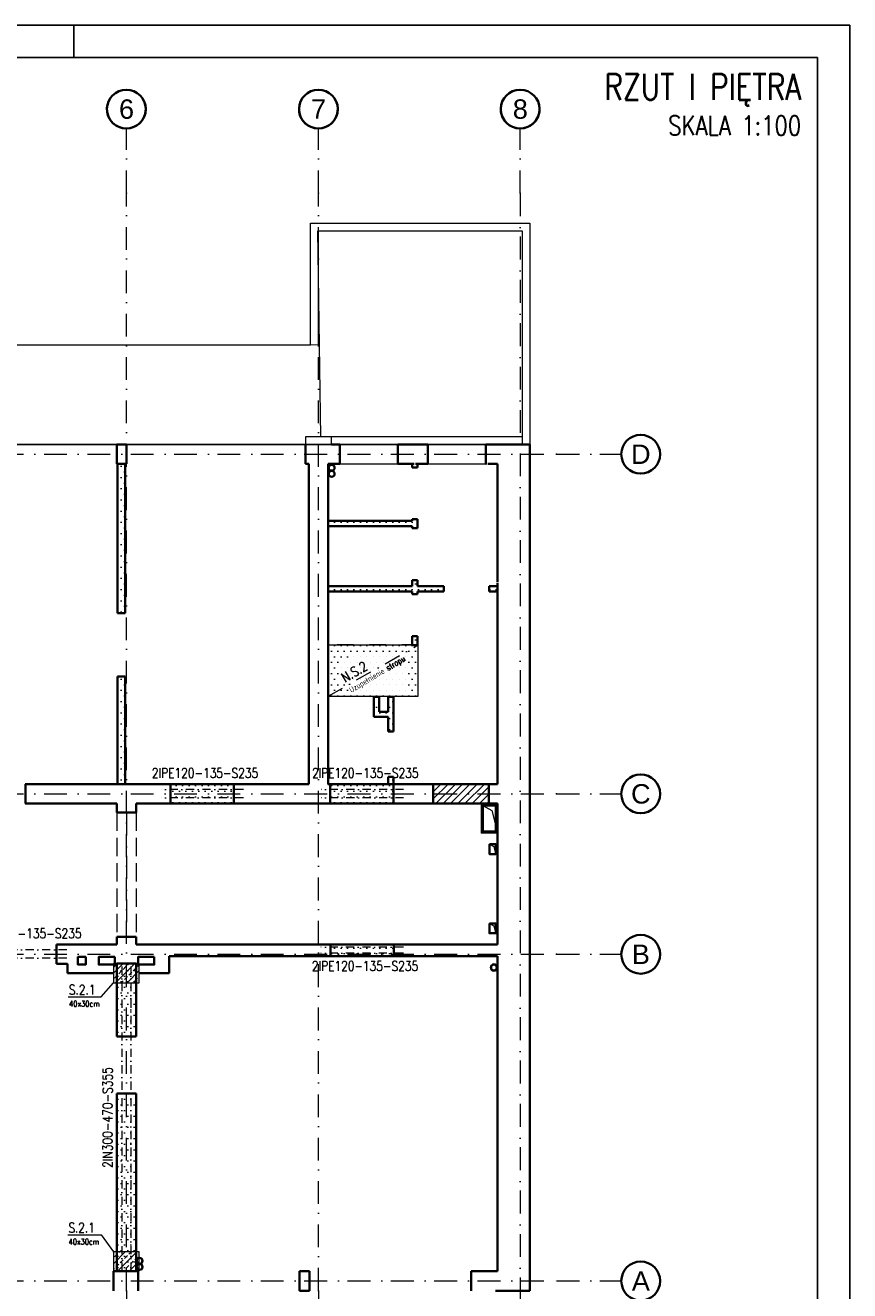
# Model space of a CAD drawing. Header units: millimetres. Extents: x -62590 to 46238, y 147773 to 522018.
# Tile 77 of 93: x 33488 to 46238, y 405857 to 425418. Entities that reach past the tile are written whole.
import ezdxf
from ezdxf.enums import TextEntityAlignment as Align

# ---------------------------------------------------------------- set-up
doc = ezdxf.new("R2010")
doc.units = ezdxf.units.MM
for name, pattern in [('DASHDOT', [25.4, 12.7, -6.35, 0, -6.35]), ('DASHED', [2, 1, -1]), ('Krawędzie ukryte', [3.912222, 2.822222, -1.09]), ('Kropki i Kreski', [6.702778, 3.527778, -1.763889, 0, -1.411111])]:
    doc.linetypes.add(name, pattern=pattern)
for name, color, linetype in [('!PB_Ramka', 7, 'Continuous'), ('!PB_Wyburzenia', 251, 'Do wyburzenia'), ('e-cad_cienkie', 1, 'Continuous'), ('e-cad_kontur', 2, 'Continuous'), ('e-cad_opisy', 7, 'Continuous'), ('e-cad_wymiary', 1, 'Continuous'), ('e-cad_wypelnienia', 254, 'Continuous'), ('Konstrukcja - Dach', 7, 'Continuous'), ('Konstrukcja - Siatka mod', 9, 'Continuous'), ('Konstrukcja - Ściany działowe', 7, 'Continuous'), ('Konstrukcja - Ściany nośne wew..P', 7, 'Continuous'), ('Konstrukcja - Ściany zewnętrzne', 7, 'Continuous'), ('PIONY INST', 252, 'Continuous'), ('z JAN', 7, 'Continuous')]:
    doc.layers.add(name, color=color, linetype=linetype)
doc.layers.add('KONSTRUKCJA', color=3, linetype='Continuous', lineweight=0)
doc.styles.add('e-cad_1', font='simplex.shx', dxfattribs={"width": 0.8})
doc.styles.add('e-cad_3', font='simplex.shx', dxfattribs={"width": 0.8})
doc.styles.get("Standard").update_dxf_attribs({"font": 'arial.ttf'})
doc.styles.add('STYL_AUTOMATYCZNY_2', font='arial.ttf')
doc.linetypes.add('Do wyburzenia', pattern='A,1.7,["/",Standard,S=1,R=10,X=-0.195,Y=-0.57],-0.5,["",Standard,S=1,R=10,X=-0.195,Y=-0.57],1.7', length=3.9)
pattern_1 = [(0, (-230678.59, 288957.74), (0, 173.20508), [0, -100]), (0, (-230628.59, 289044.34), (0, 173.20508), [0, -100])]

# ---------------------------------------------------------------- blocks, each defined once
blk = doc.blocks.new('*U4')
at = {"layer": 'e-cad_opisy', "color": 8, "ltscale": 0.4}
for points in [[(0, 0), (450, 0), (450, 297), (25, 297), (25, 297), (0, 297), (0, 0)], [(330, 297), (330, 292)]]:
    blk.add_lwpolyline(points, dxfattribs=at)
at = {"layer": 'e-cad_opisy', "color": 3, "ltscale": 0.4}
blk.add_lwpolyline([(30, 5), (445, 5), (445, 292), (30, 292), (30, 5)], dxfattribs=at)
blk = doc.blocks.new('Rysunek_3_3 - ProBuild')
at = {"layer": '!PB_Wyburzenia', "lineweight": 15, "ltscale": 20}
h = blk.add_hatch(dxfattribs=at)
h.set_pattern_fill('TYNK_0003', color=256, style=0, pattern_type=2)
h.set_pattern_definition(pattern_1)
h.paths.add_polyline_path([(20931, 12630), (20811, 12630), (20811, 10322), (20931, 10322)])
h = blk.add_hatch(dxfattribs=at)
h.set_pattern_fill('TYNK_0003', color=256, style=0, pattern_type=2)
h.set_pattern_definition(pattern_1)
h.paths.add_polyline_path([(25370, 12577), (25450, 12577), (25450, 12630), (25370, 12630)])
h = blk.add_hatch(dxfattribs=at)
h.set_pattern_fill('TYNK_0003', color=256, style=0, pattern_type=2)
h.set_pattern_definition(pattern_1)
h.paths.add_polyline_path([(24070, 11670), (25370, 11670), (25370, 11750), (24070, 11750)])
h = blk.add_hatch(dxfattribs=at)
h.set_pattern_fill('TYNK_0003', color=256, style=0, pattern_type=2)
h.set_pattern_definition(pattern_1)
h.paths.add_polyline_path([(25370, 11635), (25450, 11635), (25450, 11777), (25370, 11777)])
h = blk.add_hatch(dxfattribs=at)
h.set_pattern_fill('TYNK_0003', color=256, style=0, pattern_type=2)
h.set_pattern_definition(pattern_1)
h.paths.add_polyline_path([(25370, 10740), (25450, 10740), (25450, 10835), (25370, 10835)])
h = blk.add_hatch(dxfattribs=at)
h.set_pattern_fill('TYNK_0003', color=256, style=0, pattern_type=2)
h.set_pattern_definition(pattern_1)
h.paths.add_polyline_path([(24070, 10740), (24070, 10660), (25862, 10660), (25862, 10740)])
h = blk.add_hatch(dxfattribs=at)
h.set_pattern_fill('TYNK_0003', color=256, style=0, pattern_type=2)
h.set_pattern_definition(pattern_1)
h.paths.add_polyline_path([(26562, 10740), (26562, 10660), (26690, 10660), (26690, 10740)])
h = blk.add_hatch(dxfattribs=at)
h.set_pattern_fill('TYNK_0003', color=256, style=0, pattern_type=2)
h.set_pattern_definition(pattern_1)
h.paths.add_polyline_path([(24070, 9039), (25462, 9039), (25462, 9830), (24070, 9830)])
h = blk.add_hatch(dxfattribs=at)
h.set_pattern_fill('TYNK_0003', color=256, style=0, pattern_type=2)
h.set_pattern_definition(pattern_1)
h.paths.add_polyline_path([(25370, 9830), (25450, 9830), (25450, 9969), (25370, 9969)])
h = blk.add_hatch(dxfattribs=at)
h.set_pattern_fill('TYNK_0003', color=256, style=0, pattern_type=2)
h.set_pattern_definition(pattern_1)
h.paths.add_polyline_path([(20931, 9342), (20811, 9342), (20811, 7680), (20931, 7680)])
h = blk.add_hatch(dxfattribs=at)
h.set_pattern_fill('TYNK_0003', color=256, style=0, pattern_type=2)
h.set_pattern_definition(pattern_1)
h.paths.add_polyline_path([(24859, 8800), (24859, 9030), (24779, 9030), (24779, 8800)])
h = blk.add_hatch(dxfattribs=at)
h.set_pattern_fill('TYNK_0003', color=256, style=0, pattern_type=2)
h.set_pattern_definition(pattern_1)
h.paths.add_polyline_path([(25000, 8495), (25080, 8495), (25080, 9030), (25000, 9030)])
h = blk.add_hatch(dxfattribs=at)
h.set_pattern_fill('TYNK_0003', color=256, style=0, pattern_type=2)
h.set_pattern_definition(pattern_1)
h.paths.add_polyline_path([(24859, 8720), (25000, 8720), (25000, 8800), (24859, 8800)])
h = blk.add_hatch(dxfattribs=at)
h.set_pattern_fill('TYNK_0003', color=256, style=0, pattern_type=2)
h.set_pattern_definition(pattern_1)
h.paths.add_polyline_path([(21633, 7380), (22613, 7380), (22613, 7680), (21633, 7680)])
h = blk.add_hatch(dxfattribs=at)
h.set_pattern_fill('TYNK_0003', color=256, style=0, pattern_type=2)
h.set_pattern_definition(pattern_1)
h.paths.add_polyline_path([(24101, 7680), (24101, 7380), (25081, 7380), (25081, 7680)])
h = blk.add_hatch(dxfattribs=at)
h.set_pattern_fill('TYNK_0003', color=256, style=0, pattern_type=2)
h.set_pattern_definition(pattern_1)
h.paths.add_polyline_path([(25000, 7680), (25080, 7680), (25080, 7795), (25000, 7795)])
h = blk.add_hatch(dxfattribs=at)
h.set_pattern_fill('TYNK_0003', color=256, style=0, pattern_type=2)
h.set_pattern_definition(pattern_1)
h.paths.add_polyline_path([(24107, 5020), (25087, 5020), (25087, 5200), (24107, 5200)])
h = blk.add_hatch(dxfattribs=at)
h.set_pattern_fill('TYNK_0003', color=256, style=0, pattern_type=2)
h.set_pattern_definition(pattern_1)
h.paths.add_polyline_path([(20800, 4860), (20800, 3780), (21100, 3780), (21100, 4860)])
h = blk.add_hatch(dxfattribs=at)
h.set_pattern_fill('TYNK_0003', color=256, style=0, pattern_type=2)
h.set_pattern_definition(pattern_1)
h.paths.add_polyline_path([(20800, 150), (21100, 150), (21100, 2900), (20800, 2900)])
at = {"layer": 'e-cad_wypelnienia', "ltscale": 10}
h = blk.add_hatch(dxfattribs=at)
h.set_pattern_fill('ANSI31', color=256, scale=25, style=0)
h.set_pattern_definition([(45, (-14101.32, -406007.43), (-56.1266, 56.1266), [])])
h.paths.add_polyline_path([(25697, 7380), (26557, 7380), (26557, 7680), (25697, 7680)])
at = {"layer": '!PB_Wyburzenia', "lineweight": 35, "ltscale": 40}
for p, q in [((25450, 12577), (25370, 12577)), ((25450, 11777), (25370, 11777)), ((25450, 11635), (25370, 11635)), ((25450, 10835), (25370, 10835)), ((25450, 10619), (25370, 10619)), ((25862, 10660), (25862, 10740)), ((26562, 10660), (26562, 10740)), ((20811, 10322), (20931, 10322)), ((25450, 9969), (25370, 9969)), ((20811, 9342), (20931, 9342)), ((25080, 8495), (25000, 8495)), ((24101, 7380), (24101, 7680)), ((25080, 7795), (25000, 7795)), ((25081, 7380), (25081, 7680)), ((21100, 3780), (20800, 3780)), ((21100, 2900), (20800, 2900))]:
    blk.add_line(p, q, dxfattribs=at)
at = {"layer": '!PB_Wyburzenia', "lineweight": 35, "ltscale": 40, "flags": 128}
for points in [[(20811, 12630), (20811, 10322)], [(20931, 12630), (20811, 12630)], [(20931, 10322), (20931, 12630)], [(25370, 12630), (25370, 12577)], [(25450, 12577), (25450, 12630)], [(25370, 11750), (24070, 11750)], [(25370, 11777), (25370, 11750)], [(25450, 11635), (25450, 11777)], [(24070, 11670), (25370, 11670)], [(25370, 11670), (25370, 11635)], [(25370, 10835), (25370, 10740)], [(25450, 10740), (25450, 10835)], [(25370, 10740), (24070, 10740)], [(24070, 10660), (25370, 10660)], [(25370, 10660), (25370, 10619)], [(25862, 10740), (25450, 10740)], [(25450, 10619), (25450, 10660)], [(25450, 10660), (25862, 10660)], [(26690, 10740), (26562, 10740)], [(26562, 10660), (26690, 10660)], [(25370, 9969), (25370, 9830)], [(25370, 9830), (25450, 9830)], [(25450, 9830), (25450, 9969)], [(20811, 9342), (20811, 7680)], [(20931, 7680), (20931, 9342)], [(24779, 9030), (24779, 8720)], [(24779, 9030), (24859, 9030)], [(24859, 8800), (24859, 9030)], [(25080, 9030), (25000, 9030)], [(25000, 9030), (25000, 8800)], [(25080, 8495), (25080, 9030)], [(24779, 8720), (24859, 8720)], [(25000, 8800), (24859, 8800)], [(24859, 8720), (25000, 8720)], [(25000, 8720), (25000, 8495)], [(19390, 7680), (19387, 7680)], [(25081, 7680), (24101, 7680)], [(25000, 7795), (25000, 7680)], [(25000, 7680), (25080, 7680)], [(25080, 7680), (25080, 7795)], [(19387, 7380), (19390, 7380)], [(24101, 7380), (25081, 7380)], [(20800, 4910), (21100, 4910)], [(20800, 4910), (20800, 3780)], [(21100, 3780), (21100, 4910)], [(20800, 2900), (20800, 150)], [(21100, 150), (21100, 2900)]]:
    blk.add_lwpolyline(points, dxfattribs=at)
at = {"layer": '!PB_Wyburzenia', "lineweight": 13, "ltscale": 40, "flags": 128}
blk.add_lwpolyline([(24070, 9039), (25462, 9039), (25462, 9830), (24070, 9830)], dxfattribs=at)
at = {"layer": '!PB_Wyburzenia', "lineweight": 35, "ltscale": 40, "flags": 128}
for points in [[(21633, 7380), (22613, 7380), (22613, 7680), (21633, 7680)], [(24107, 5020), (25087, 5020), (25087, 5200), (24107, 5200)]]:
    blk.add_lwpolyline(points, close=True, dxfattribs=at)
at = {"color": 7, "linetype": 'Continuous', "lineweight": 35, "ltscale": 100, "flags": 128}
for points in [[(26557, 7680), (25697, 7680)], [(25697, 7380), (26557, 7380)]]:
    blk.add_lwpolyline(points, dxfattribs=at)
at = {"layer": 'e-cad_kontur', "ltscale": 10}
blk.add_lwpolyline([(25697, 7380), (26557, 7380), (26557, 7680), (25697, 7680)], close=True, dxfattribs=at)
at = {"layer": 'Konstrukcja - Dach', "color": 252, "linetype": 'Continuous', "lineweight": 13, "ltscale": 100, "flags": 128}
for points in [[(23920, 16233), (27070, 16233)], [(23920, 14471), (23920, 16233)], [(27070, 16233), (27070, 12930)], [(-130, 14490), (23920, 14471)], [(27070, 12930), (-130, 12930)], [(27070, 12924), (-130, 12924)], [(27070, 12930), (27070, 12924)]]:
    blk.add_lwpolyline(points, dxfattribs=at)
at = {"layer": 'Konstrukcja - Siatka mod', "color": 9, "linetype": 'Kropki i Kreski', "lineweight": 13, "ltscale": 100}
for p, q in [((20950, 16815), (20950, 17815)), ((23920, 16815), (23920, 17815)), ((27040, 16815), (27040, 17815)), ((20950, -150), (20950, 16815)), ((23920, -150), (23920, 16815)), ((27040, 16815), (27040, -150)), ((-3115, 12780), (27604, 12780)), ((27604, 12780), (28604, 12780)), ((-3115, 7530), (27604, 7530)), ((27604, 7530), (28604, 7530)), ((-3115, 5050), (27604, 5050)), ((27604, 5050), (28604, 5050)), ((-3115, 0), (27604, 0)), ((27604, 0), (28604, 0)), ((20950, -150), (20950, -1150)), ((23920, -150), (23920, -1150)), ((27040, -150), (27040, -1150))]:
    blk.add_line(p, q, dxfattribs=at)
at = {"layer": 'Konstrukcja - Siatka mod', "color": 9, "linetype": 'Continuous', "lineweight": 35, "ltscale": 100}
for centre in [(20950, 18115), (23920, 18115), (27040, 18115), (28904, 12780), (28904, 7530), (28904, 5050), (28904, 0)]:
    blk.add_circle(centre, 300, dxfattribs=at)
at = {"layer": 'Konstrukcja - Siatka mod', "color": 7, "linetype": 'Continuous', "lineweight": 35, "ltscale": 100}
for centre in [(20950, 18115), (23920, 18115), (27040, 18115)]:
    blk.add_arc(centre, 300, 146.5921, 33.4079, dxfattribs=at)
at = {"layer": 'Konstrukcja - Siatka mod', "color": 7, "linetype": 'Kropki i Kreski', "lineweight": 13, "ltscale": 100}
for p in [(20950, 16815), (20950, 16815), (23920, 16815), (23920, 16815), (27040, 16815), (27040, 16815), (27604, 12780), (27604, 12780), (27604, 7530), (27604, 7530), (27604, 5050), (27604, 5050), (20950, -150), (20950, -150), (23920, -150), (23920, -150), (27040, -150), (27040, -150)]:
    blk.add_point(p, dxfattribs=at)
at = {"layer": 'Konstrukcja - Ściany działowe', "color": 252, "linetype": 'Krawędzie ukryte', "lineweight": 13, "ltscale": 100}
for p, q in [((20800, 7240), (20800, 5320)), ((20800, 7240), (21100, 7240)), ((21100, 7240), (21100, 5320)), ((20800, 5320), (21100, 5320))]:
    blk.add_line(p, q, dxfattribs=at)
at = {"layer": 'Konstrukcja - Ściany działowe', "color": 252, "linetype": 'Kropki i Kreski', "lineweight": 13, "ltscale": 100}
blk.add_line((20950, 7240), (20950, 5320), dxfattribs=at)
at = {"layer": 'Konstrukcja - Ściany nośne wew..P', "color": 252, "linetype": 'Continuous', "lineweight": 35, "ltscale": 100}
for p, q in [((19390, 7495), (19390, 7680)), ((24101, 7680), (24064, 7680)), ((25081, 7680), (25118, 7680)), ((25697, 7680), (25697, 7380)), ((26557, 7680), (26557, 7380)), ((19390, 7380), (19390, 7495)), ((24101, 7380), (24064, 7380)), ((25081, 7380), (25118, 7380))]:
    blk.add_line(p, q, dxfattribs=at)
at = {"layer": 'Konstrukcja - Ściany nośne wew..P', "color": 252, "linetype": 'Continuous', "lineweight": 35, "ltscale": 100, "flags": 128}
for points in [[(23770, 12630), (23770, 7680)], [(24070, 7680), (24070, 12630)], [(21633, 7680), (19390, 7680)], [(21633, 7680), (21633, 7380)], [(23770, 7680), (22613, 7680)], [(22613, 7680), (22613, 7380)], [(24101, 7680), (24070, 7680)], [(25697, 7680), (25081, 7680)], [(26690, 7680), (26557, 7680)], [(19390, 7380), (20800, 7380)], [(20800, 7380), (20800, 7240)], [(20800, 7240), (21100, 7240)], [(21100, 7380), (21633, 7380)], [(21100, 7240), (21100, 7380)], [(22613, 7380), (24101, 7380)], [(25081, 7380), (25697, 7380)], [(26557, 7380), (26690, 7380)], [(20800, 5320), (20800, 5200)], [(21100, 5320), (20800, 5320)], [(21100, 5200), (21100, 5320)], [(20040, 5200), (19870, 5200)], [(19870, 4900), (19870, 5200)], [(19870, 4900), (19870, 5200)], [(20800, 5200), (20040, 5200)], [(21610, 5200), (21100, 5200)], [(24107, 5200), (21610, 5200)], [(24107, 5200), (24107, 5020)], [(26690, 5200), (25087, 5200)], [(25087, 5200), (25087, 5020)], [(19870, 4900), (20040, 4900)], [(20040, 4900), (20040, 4760)], [(21610, 4760), (21610, 5020)], [(21610, 5020), (24107, 5020)], [(25087, 5020), (26690, 5020)], [(20040, 4760), (20750, 4760)], [(21150, 4760), (21610, 4760)]]:
    blk.add_lwpolyline(points, dxfattribs=at)
for points in [[(20321, 5010), (20201, 5010), (20201, 4890), (20321, 4890)], [(20772, 5010), (20522, 5010), (20522, 4890), (20772, 4890)], [(21380, 5010), (21130, 5010), (21130, 4890), (21380, 4890)]]:
    blk.add_lwpolyline(points, close=True, dxfattribs=at)
at = {"layer": 'Konstrukcja - Ściany zewnętrzne', "color": 252, "linetype": 'Continuous', "lineweight": 35, "ltscale": 100}
for p, q in [((20800, 12930), (20800, 12880)), ((20950, 12930), (20950, 12880)), ((23720, 12930), (23720, 12880)), ((24250, 12930), (24250, 12630)), ((25150, 12930), (25150, 12630)), ((25610, 12930), (25610, 12630)), ((26510, 12930), (26510, 12630)), ((20800, 12880), (20800, 12830)), ((20800, 12830), (20800, 12630)), ((20950, 12880), (20950, 12830)), ((20950, 12830), (20950, 12630)), ((23720, 12880), (23720, 12830)), ((23720, 12830), (23720, 12630)), ((20750, -100), (20750, 150)), ((21130, -100), (21130, 150)), ((23630, -100), (23630, 150)), ((23780, -100), (23780, 150)), ((26280, -100), (26280, 150)), ((20750, -150), (20750, -100)), ((21130, -150), (21130, -100)), ((23630, -150), (23630, -100)), ((23780, -150), (23780, -100)), ((26280, -150), (26280, -100))]:
    blk.add_line(p, q, dxfattribs=at)
at = {"layer": 'Konstrukcja - Ściany zewnętrzne', "color": 252, "linetype": 'Continuous', "lineweight": 13, "ltscale": 100}
for p, q in [((25150, 12930), (24250, 12930)), ((26510, 12930), (25610, 12930)), ((24250, 12630), (25150, 12630)), ((25610, 12630), (26510, 12630))]:
    blk.add_line(p, q, dxfattribs=at)
at = {"layer": 'Konstrukcja - Ściany zewnętrzne', "color": 252, "linetype": 'Continuous', "lineweight": 35, "ltscale": 100, "flags": 128}
for points in [[(20950, 12930), (20800, 12930)], [(24250, 12930), (24120, 12930)], [(25610, 12930), (25150, 12930)], [(26690, 12930), (26510, 12930)], [(27190, 12930), (26690, 12930)], [(27190, -150), (27190, 12930)], [(20800, 12630), (20950, 12630)], [(23720, 12630), (23770, 12630)], [(24070, 12630), (24250, 12630)], [(25150, 12630), (25400, 12630)], [(25420, 12630), (25610, 12630)], [(26510, 12630), (26520, 12630)], [(26540, 12630), (26690, 12630)], [(26690, 12630), (26690, 10810)], [(26690, 10790), (26690, 7680)], [(26690, 7380), (26690, 5200)], [(26690, 5020), (26690, 150)], [(21130, 150), (20750, 150)], [(23780, 150), (23630, 150)], [(26690, 150), (26280, 150)], [(23630, -150), (23780, -150)], [(26660, -150), (26690, -150)], [(27190, -150), (26690, -150)]]:
    blk.add_lwpolyline(points, dxfattribs=at)
at = {"layer": 'Konstrukcja - Ściany zewnętrzne', "color": 252, "linetype": 'Continuous', "lineweight": 13, "ltscale": 100, "flags": 128}
blk.add_lwpolyline([(24120, 12930), (24120, 13050), (23720, 13050), (23720, 12930)], dxfattribs=at)
at = {"layer": 'PIONY INST', "color": 252, "linetype": 'Continuous', "lineweight": 25, "ltscale": 100, "flags": 128}
for points in [[(24125, 12621, 0.414214), (24075, 12571, 0.414214), (24125, 12521, 0.414214), (24175, 12571, 0.414214)], [(24125, 12526, 0.414214), (24075, 12476, 0.414214), (24125, 12426, 0.414214), (24175, 12476, 0.414214)], [(26580, 4845, 0.414214), (26635, 4790, 0.414214), (26690, 4845, 0.414214), (26635, 4900, 0.414214)], [(21155, 362, 0.414214), (21105, 312, 0.414214), (21155, 262, 0.414214), (21205, 312, 0.414214)], [(21155, 267, 0.414214), (21105, 217, 0.414214), (21155, 167, 0.414214), (21205, 217, 0.414214)]]:
    blk.add_lwpolyline(points, format="xyb", close=True, dxfattribs=at)
at = {"layer": 'PIONY INST', "color": 252, "linetype": 'Continuous', "lineweight": 35, "ltscale": 100, "flags": 128}
for points in [[(24125, 12616, -1), (24125, 12526, -1)], [(24125, 12521, -1), (24125, 12431, -1)], [(26635, 4800, -1), (26635, 4890, -1)], [(21155, 357, -1), (21155, 267, -1)], [(21155, 262, -1), (21155, 172, -1)]]:
    blk.add_lwpolyline(points, format="xyb", close=True, dxfattribs=at)
at = {"layer": 'PIONY INST', "color": 252, "linetype": 'Continuous', "lineweight": 25, "ltscale": 100, "flags": 128}
blk.add_lwpolyline([(26440, 7375), (26440, 6925), (26690, 6925), (26690, 7375)], close=True, dxfattribs=at)
at = {"layer": 'PIONY INST', "color": 252, "linetype": 'Continuous', "lineweight": 35, "ltscale": 100, "flags": 128}
for points in [[(26465, 7350), (26665, 7350), (26665, 6950), (26465, 6950)], [(26565, 6750), (26565, 6600), (26665, 6600), (26665, 6750)], [(26565, 5525), (26565, 5375), (26665, 5375), (26665, 5525)]]:
    blk.add_lwpolyline(points, close=True, dxfattribs=at)
at = {"layer": 'z JAN', "color": 253, "linetype": 'Continuous', "lineweight": 13, "ltscale": 100, "flags": 128}
for points in [[(27190, 16353), (27190, 12930), (-130, 12930), (-130, 14471), (23800, 14471), (23800, 16353)], [(27070, 16233), (27070, 13050), (23960, 13050), (23912, 16233)], [(26465, 7350), (26600, 7275), (26690, 6925), (26690, 7375), (26440, 7375)], [(26665, 6750), (26565, 6750), (26635, 6717), (26665, 6600)], [(26665, 5525), (26565, 5525), (26635, 5491), (26665, 5375)]]:
    blk.add_lwpolyline(points, close=True, dxfattribs=at)
at = {"layer": 'Konstrukcja - Siatka mod', "color": 9, "linetype": 'Continuous', "lineweight": 13, "char_height": 300, "attachment_point": 1, "style": 'STYL_AUTOMATYCZNY_2'}
for s, insert in [('\\A1;{\\pql;\\pt0;\\fArial|b0|i0|c238|p0;\\W1.000000;6}', (20836, 18265)), ('\\A1;{\\pql;\\pt0;\\fArial|b0|i0|c238|p0;\\W1.000000;7}', (23806, 18265)), ('\\A1;{\\pql;\\pt0;\\fArial|b0|i0|c238|p0;\\W1.000000;8}', (26926, 18265)), ('\\A1;{\\pql;\\pt0;\\fArial|b0|i0|c238|p0;\\W1.000000;D}', (28755, 12930)), ('\\A1;{\\pql;\\pt0;\\fArial|b0|i0|c238|p0;\\W1.000000;C}', (28755, 7680)), ('\\A1;{\\pql;\\pt0;\\fArial|b0|i0|c238|p0;\\W1.000000;B}', (28767, 5200)), ('\\A1;{\\pql;\\pt0;\\fArial|b0|i0|c238|p0;\\W1.000000;A}', (28767, 150))]:
    blk.add_mtext(s, dxfattribs=dict(at, insert=insert))
blk = doc.blocks.new('Opis - Stopy fundamentowe')
at = {"layer": 'e-cad_opisy', "color": 0, "ltscale": 0.04, "style": 'e-cad_1', "width": 0.8}
for tag, p, height, flags in [('SF - NAZWA', (0.5, 0.5), 3, 8), ('SF - PRZEKRÓJ', (0.5, -3), 2, 4)]:
    blk.add_attdef(tag, p, '', height=height, dxfattribs=dict(at, flags=flags))

msp = doc.modelspace()

# ---------------------------------------------------------------- hatches: boundary and pattern name
at = {"layer": 'e-cad_wypelnienia', "linetype": 'Continuous', "lineweight": 0}
h = msp.add_hatch(dxfattribs=at)
h.set_pattern_fill('ANSI33', color=256, scale=20)
h.paths.add_polyline_path([(34851.3, 410617.4), (34851.3, 410917.4), (35251.3, 410917.4), (35251.3, 410617.4)])
h = msp.add_hatch(dxfattribs=at)
h.set_pattern_fill('ANSI33', color=256, scale=20)
h.paths.add_polyline_path([(34851.3, 406157.3), (34851.3, 406457.3), (35251.3, 406457.3), (35251.3, 406157.3)])

# ---------------------------------------------------------------- linework, layer by layer
at = {"layer": 'e-cad_cienkie', "color": 6, "linetype": 'DASHDOT', "lineweight": 0, "ltscale": 20}
msp.add_line((38171.3, 415046.5), (39563.8, 415839.3), dxfattribs=at)
at = {"layer": 'e-cad_cienkie', "color": 1, "linetype": 'DASHED', "lineweight": 0, "ltscale": 250}
msp.add_lwpolyline([(38171.3, 415046.5), (39563.8, 415046.5), (39563.8, 415839.3), (38171.3, 415839.3)], close=True, dxfattribs=at)
at = {"layer": 'e-cad_cienkie', "lineweight": 18}
for points in [[(34153.4, 410397.9), (34663, 410397.9), (34851.3, 410617.4)], [(34147.1, 406719.5), (34662.9, 406719.5), (34851.3, 406457.3)]]:
    msp.add_lwpolyline(points, dxfattribs=at)
at = {"layer": 'KONSTRUKCJA', "linetype": 'DASHDOT', "lineweight": 0, "ltscale": 10}
for p, q in [((36862.1, 413604.2), (35586.9, 413604.2)), ((39339.6, 413604.2), (38064.4, 413604.2)), ((36862.1, 413475.5), (35586.9, 413475.5)), ((39339.6, 413475.5), (38064.4, 413475.5)), ((39335.9, 411167.4), (38060.7, 411167.4)), ((34128.6, 411124.2), (32853.4, 411124.2)), ((34128.6, 410995.5), (32853.4, 410995.5)), ((39335.9, 411075.6), (38060.7, 411075.6)), ((34980.4, 410867.4), (34980.4, 406174.9)), ((35122.2, 410867.4), (35122.2, 406174.9))]:
    msp.add_line(p, q, dxfattribs=at)
at = {"layer": 'KONSTRUKCJA', "color": 2, "linetype": 'Continuous', "lineweight": 0}
for points in [[(34851.3, 410617.4), (35251.3, 410617.4), (35251.3, 410917.4), (34851.3, 410917.4)], [(34851.3, 406157.3), (35251.3, 406157.3), (35251.3, 406457.3), (34851.3, 406457.3)]]:
    msp.add_lwpolyline(points, close=True, dxfattribs=at)

# ---------------------------------------------------------------- block references
at = {"layer": '!PB_Ramka', "xscale": 100, "yscale": 100, "zscale": 100}
msp.add_blockref('*U4', (1238, 395717.6), dxfattribs=at)
at = {"layer": 'e-cad_cienkie', "linetype": 'Continuous', "lineweight": -2, "ltscale": 10}
msp.add_blockref('Rysunek_3_3 - ProBuild', (14101.3, 406007.4), dxfattribs=at)
at = {"layer": 'e-cad_wymiary', "ltscale": 40}
ref = msp.add_blockref('Opis - Stopy fundamentowe', (39063.6, 415590.4), dxfattribs=dict(at, xscale=-50.00000000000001, yscale=50, zscale=50, rotation=31.04930511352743))
ref.add_attrib('SF - NAZWA', 'N.S.2', (38432.4, 415253.2), dxfattribs={"layer": 'e-cad_opisy', "ltscale": 40, "height": 150, "rotation": 30.34864, "style": 'e-cad_1', "width": 0.8, "flags": 8})
ref.add_attrib('SF - PRZEKRÓJ', 'Uzupełnienie stropu', (38531.8, 415095.1), dxfattribs={"layer": 'e-cad_opisy', "ltscale": 40, "height": 90, "rotation": 31.04931, "style": 'e-cad_1', "width": 0.8, "flags": 4})
ref = msp.add_blockref('Opis - Stopy fundamentowe', (36159.6, 413748.9), dxfattribs=dict(at, xscale=-50, yscale=50, zscale=50, rotation=359.9999999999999))
ref.add_attrib('SF - NAZWA', '2IPE120-135-S235', (35444.9, 413785.6), dxfattribs={"layer": 'e-cad_opisy', "ltscale": 40, "height": 150, "style": 'e-cad_1', "width": 0.8, "flags": 8})
ref = msp.add_blockref('Opis - Stopy fundamentowe', (38637.1, 413748.9), dxfattribs=dict(at, xscale=-50, yscale=50, zscale=50, rotation=359.9999999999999))
ref.add_attrib('SF - NAZWA', '2IPE120-135-S235', (37922.4, 413785.6), dxfattribs={"layer": 'e-cad_opisy', "ltscale": 40, "height": 150, "style": 'e-cad_1', "width": 0.8, "flags": 8})
ref = msp.add_blockref('Opis - Stopy fundamentowe', (33426.1, 411268.9), dxfattribs=dict(at, xscale=-50, yscale=50, zscale=50, rotation=359.9999999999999))
ref.add_attrib('SF - NAZWA', '2IPE120-135-S235', (32711.4, 411305.6), dxfattribs={"layer": 'e-cad_opisy', "ltscale": 40, "height": 150, "style": 'e-cad_1', "width": 0.8, "flags": 8})
ref = msp.add_blockref('Opis - Stopy fundamentowe', (38633.4, 410765.3), dxfattribs=dict(at, xscale=-50, yscale=50, zscale=50, rotation=359.9999999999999))
ref.add_attrib('SF - NAZWA', '2IPE120-135-S235', (37918.7, 410801.9), dxfattribs={"layer": 'e-cad_opisy', "ltscale": 40, "height": 150, "style": 'e-cad_1', "width": 0.8, "flags": 8})
ref = msp.add_blockref('Opis - Stopy fundamentowe', (34874.9, 410397.9), dxfattribs=dict(at, xscale=-50, yscale=50, zscale=50, rotation=359.9999999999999))
ref.add_attrib('SF - NAZWA', 'S.2.1', (34160.3, 410434.6), dxfattribs={"layer": 'e-cad_opisy', "ltscale": 40, "height": 150, "style": 'e-cad_1', "width": 0.8, "flags": 8})
ref.add_attrib('SF - PRZEKRÓJ', '40x30cm', (34163.9, 410247.9), dxfattribs={"layer": 'e-cad_opisy', "ltscale": 40, "height": 90, "style": 'e-cad_1', "width": 0.8, "flags": 4})
ref = msp.add_blockref('Opis - Stopy fundamentowe', (34872, 408473.7), dxfattribs=dict(at, xscale=-50, yscale=50, zscale=50, rotation=89.9999999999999))
ref.add_attrib('SF - NAZWA', '2IN300-470-S355', (34835.3, 407759), dxfattribs={"layer": 'e-cad_opisy', "ltscale": 40, "height": 150, "rotation": 90, "style": 'e-cad_1', "width": 0.8, "flags": 8})
ref = msp.add_blockref('Opis - Stopy fundamentowe', (34868.6, 406719.5), dxfattribs=dict(at, xscale=-50, yscale=50, zscale=50, rotation=359.9999999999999))
ref.add_attrib('SF - NAZWA', 'S.2.1', (34154, 406756.2), dxfattribs={"layer": 'e-cad_opisy', "ltscale": 40, "height": 150, "style": 'e-cad_1', "width": 0.8, "flags": 8})
ref.add_attrib('SF - PRZEKRÓJ', '40x30cm', (34157.6, 406569.5), dxfattribs={"layer": 'e-cad_opisy', "ltscale": 40, "height": 90, "style": 'e-cad_1', "width": 0.8, "flags": 4})

# ---------------------------------------------------------------- texts
at = {"layer": 'e-cad_opisy', "ltscale": 40, "style": 'e-cad_3', "width": 0.8}
for s, height, p in [('RZUT I PIĘTRA', 400, (45488, 424667.6)), ('SKALA 1:100', 300, (45488, 424017.6))]:
    msp.add_text(s, height=height, dxfattribs=at).set_placement(p, align=Align.TOP_RIGHT)

doc.saveas('drawing.dxf')
